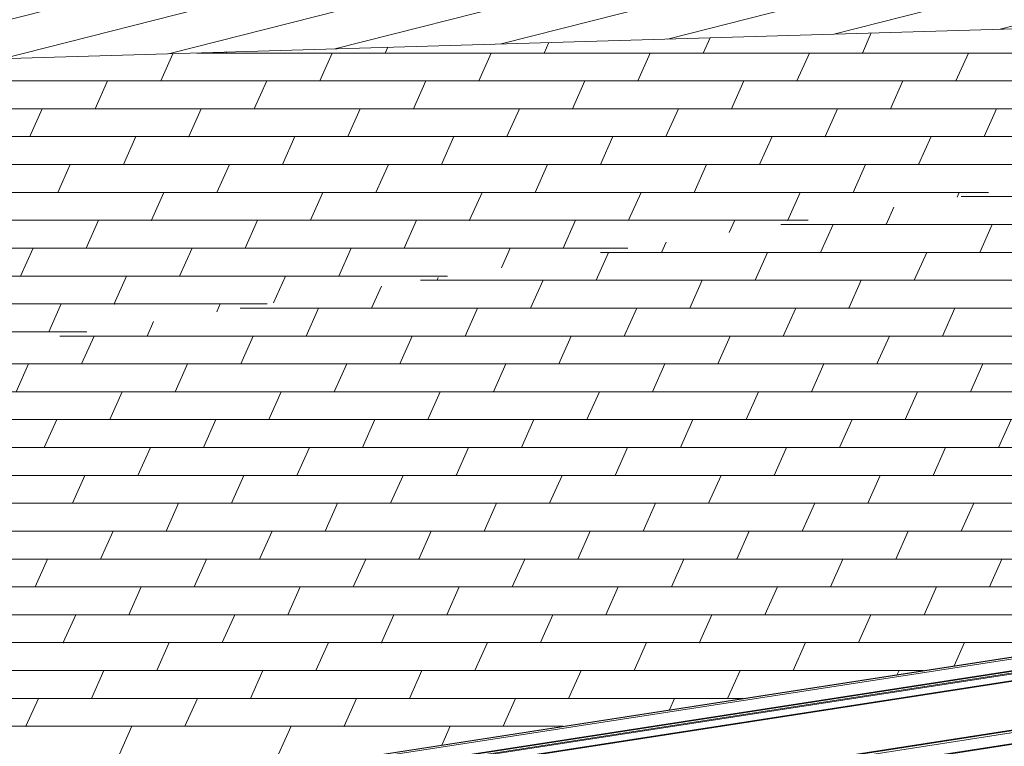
# Model space of a CAD drawing. Header units: millimetres. Extents: x -65 to 293624, y -1905 to 31061.
# Tile 169 of 256: x 107373 to 110957, y 22386 to 25029. Entities that reach past the tile are written whole.
import ezdxf

# ---------------------------------------------------------------- set-up
doc = ezdxf.new("R2010")
doc.units = ezdxf.units.MM
doc.header["$MEASUREMENT"] = 0
doc.layers.add('1248 Vihmaveerennid.AR', color=7, linetype='Continuous')
doc.layers.add('1263 Katusekate - plekk.AR', color=7, linetype='Continuous')

# ---------------------------------------------------------------- blocks, each defined once
blk = doc.blocks.new('Section Element_1415_3', base_point=(20443.1, 12361.4))
at = {"layer": '1263 Katusekate - plekk.AR', "linetype": 'Continuous', "lineweight": 0, "true_color": 0x000000}
h = blk.add_hatch(dxfattribs=at)
h.set_pattern_fill('Valtsplekk_1_0003', color=178, style=0, pattern_type=2)
h.set_pattern_definition([(14.25803, (89987.18, 24697.27), (534.76955, 0.0002), [])])
h.paths.add_polyline_path([(104401.9, 25251.5), (104401.9, 24800.4), (115361.9, 25125.5), (115361.9, 25135.1), (115357.5, 25220.5), (115361.9, 25221.3), (115361.9, 25229.9), (115363.9, 25228.8), (115363.9, 25221.6), (122464.8, 26406.1), (117758.8, 26168.2), (117758.8, 25799), (117756.5, 25794.6), (117738.7, 25789.9), (117708.1, 25785.5), (117669.4, 25782.1), (117628.5, 25780.2), (117591.6, 25780.1), (117564.4, 25781.8), (117550.9, 25785.1), (117550.9, 26157.7), (106922.6, 25620.3), (106922.6, 25058), (106920.3, 25053.7), (106902.5, 25048.9), (106871.9, 25044.5), (106833.2, 25041.1), (106792.3, 25039.2), (106755.4, 25039.1), (106728.1, 25040.8), (106714.6, 25044.1), (106714.6, 25609.8), (106494, 25598.6)])
blk = doc.blocks.new('*X1520', base_point=(20443.1, 12361.4))
at = {"layer": '1263 Katusekate - plekk.AR', "color": 7, "linetype": 'Continuous', "lineweight": 13}
for p, q in [((110472.8, 24980.5), (110440.2, 24907.6)), ((109299.4, 24945.7), (109282.4, 24907.6)), ((109886.1, 24963.1), (109861.3, 24907.6)), ((108017.6, 24907.6), (108124.5, 24907.6)), ((108017.6, 24907.6), (108124.5, 24907.6)), ((108126, 24910.9), (108124.5, 24907.6)), ((108124.5, 24907.6), (108896.4, 24907.6)), ((108124.5, 24907.6), (109282.4, 24907.6)), ((108510.5, 24907.6), (108465.2, 24806.2)), ((108712.7, 24928.3), (108703.5, 24907.6)), ((108896.4, 24907.6), (109282.4, 24907.6)), ((109089.4, 24907.6), (109044.1, 24806.2)), ((109282.4, 24907.6), (110054.3, 24907.6)), ((109282.4, 24907.6), (110440.2, 24907.6)), ((109668.3, 24907.6), (109623.1, 24806.2)), ((110054.3, 24907.6), (110440.2, 24907.6)), ((110247.3, 24907.6), (110202, 24806.2)), ((110440.2, 24907.6), (111212.2, 24907.6)), ((110440.2, 24907.6), (111598.1, 24907.6)), ((110826.2, 24907.6), (110780.9, 24806.2)), ((107930.4, 24905.1), (107886.3, 24806.2)), ((106921.4, 24806.2), (108079.2, 24806.2)), ((107693.3, 24806.2), (107648, 24704.8)), ((108079.2, 24806.2), (109237.1, 24806.2)), ((108272.2, 24806.2), (108226.9, 24704.8)), ((108851.2, 24806.2), (108805.9, 24704.8)), ((109237.1, 24806.2), (110395, 24806.2)), ((109430.1, 24806.2), (109384.8, 24704.8)), ((110009, 24806.2), (109963.7, 24704.8)), ((110395, 24806.2), (111552.8, 24806.2)), ((110587.9, 24806.2), (110542.7, 24704.8)), ((107648, 24704.8), (106876.1, 24704.8)), ((107069.1, 24704.8), (107841, 24704.8)), ((107455, 24704.8), (107409.7, 24603.4)), ((108034, 24704.8), (107648, 24704.8)), ((107841, 24704.8), (108034, 24704.8)), ((108034, 24704.8), (107988.7, 24603.4)), ((108805.9, 24704.8), (108034, 24704.8)), ((108034, 24704.8), (108226.9, 24704.8)), ((108226.9, 24704.8), (108998.8, 24704.8)), ((108612.9, 24704.8), (108567.6, 24603.4)), ((109191.8, 24704.8), (108805.9, 24704.8)), ((108998.8, 24704.8), (109191.8, 24704.8)), ((109191.8, 24704.8), (109146.5, 24603.4)), ((109963.7, 24704.8), (109191.8, 24704.8)), ((109191.8, 24704.8), (109384.8, 24704.8)), ((109384.8, 24704.8), (110156.7, 24704.8)), ((109770.8, 24704.8), (109725.5, 24603.4)), ((110349.7, 24704.8), (109963.7, 24704.8)), ((110156.7, 24704.8), (110349.7, 24704.8)), ((110349.7, 24704.8), (110304.4, 24603.4)), ((111121.6, 24704.8), (110349.7, 24704.8)), ((110349.7, 24704.8), (110542.7, 24704.8)), ((110542.7, 24704.8), (111314.6, 24704.8)), ((110928.6, 24704.8), (110883.3, 24603.4)), ((106830.8, 24603.4), (107602.7, 24603.4)), ((106830.8, 24603.4), (107988.7, 24603.4)), ((107602.7, 24603.4), (107988.7, 24603.4)), ((107795.7, 24603.4), (107750.4, 24502)), ((107988.7, 24603.4), (108760.6, 24603.4)), ((107988.7, 24603.4), (109146.5, 24603.4)), ((108374.6, 24603.4), (108329.3, 24502)), ((108760.6, 24603.4), (109146.5, 24603.4)), ((108953.6, 24603.4), (108908.3, 24502)), ((109146.5, 24603.4), (109918.4, 24603.4)), ((109146.5, 24603.4), (110304.4, 24603.4)), ((109532.5, 24603.4), (109487.2, 24502)), ((109918.4, 24603.4), (110304.4, 24603.4)), ((110111.4, 24603.4), (110066.1, 24502)), ((110304.4, 24603.4), (111076.3, 24603.4)), ((110304.4, 24603.4), (111462.3, 24603.4)), ((110690.4, 24603.4), (110645.1, 24502)), ((106785.5, 24502), (107943.4, 24502)), ((107557.4, 24502), (107512.2, 24400.6)), ((107943.4, 24502), (109101.3, 24502)), ((108136.4, 24502), (108091.1, 24400.6)), ((108715.3, 24502), (108670, 24400.6)), ((109101.3, 24502), (110259.1, 24502)), ((109294.2, 24502), (109248.9, 24400.6)), ((109873.2, 24502), (109827.9, 24400.6)), ((110259.1, 24502), (111417, 24502)), ((110452.1, 24502), (110406.8, 24400.6)), ((107512.2, 24400.6), (106740.3, 24400.6)), ((106933.2, 24400.6), (107705.1, 24400.6)), ((107898.1, 24400.6), (107512.2, 24400.6)), ((107705.1, 24400.6), (107898.1, 24400.6)), ((107898.1, 24400.6), (107852.8, 24299.2)), ((108670, 24400.6), (107898.1, 24400.6)), ((107898.1, 24400.6), (108091.1, 24400.6)), ((108091.1, 24400.6), (108863, 24400.6)), ((108477, 24400.6), (108431.8, 24299.2)), ((109056, 24400.6), (108670, 24400.6)), ((108863, 24400.6), (109056, 24400.6)), ((109056, 24400.6), (109010.7, 24299.2)), ((109827.9, 24400.6), (109056, 24400.6)), ((109056, 24400.6), (109248.9, 24400.6)), ((109248.9, 24400.6), (110020.9, 24400.6)), ((109634.9, 24400.6), (109589.6, 24299.2)), ((110213.8, 24400.6), (109827.9, 24400.6)), ((110020.9, 24400.6), (110213.8, 24400.6)), ((110213.8, 24400.6), (110168.5, 24299.2)), ((110899.3, 24400.6), (110213.8, 24400.6)), ((110213.8, 24400.6), (110406.8, 24400.6)), ((110406.8, 24400.6), (110899.3, 24400.6)), ((110792.8, 24400.6), (110784.9, 24383)), ((106695, 24299.2), (107466.9, 24299.2)), ((106695, 24299.2), (107852.8, 24299.2)), ((107466.9, 24299.2), (107852.8, 24299.2)), ((107659.9, 24299.2), (107614.6, 24197.8)), ((107852.8, 24299.2), (108624.7, 24299.2)), ((107852.8, 24299.2), (109010.7, 24299.2)), ((108238.8, 24299.2), (108193.5, 24197.8)), ((108624.7, 24299.2), (109010.7, 24299.2)), ((108817.7, 24299.2), (108772.4, 24197.8)), ((109010.7, 24299.2), (109782.6, 24299.2)), ((109010.7, 24299.2), (110168.5, 24299.2)), ((109396.6, 24299.2), (109351.4, 24197.8)), ((109782.6, 24299.2), (110168.5, 24299.2)), ((109975.6, 24299.2), (109955.7, 24254.9)), ((110168.5, 24299.2), (110243.1, 24299.2)), ((110168.5, 24299.2), (110243.1, 24299.2)), ((106649.7, 24197.8), (107807.5, 24197.8)), ((107421.6, 24197.8), (107376.3, 24096.5)), ((107807.5, 24197.8), (108965.4, 24197.8)), ((108000.5, 24197.8), (107955.2, 24096.5)), ((108579.5, 24197.8), (108534.2, 24096.5)), ((108965.4, 24197.8), (109586.8, 24197.8)), ((109158.4, 24197.8), (109126.6, 24126.8)), ((107376.3, 24096.5), (106604.4, 24096.5)), ((106797.4, 24096.5), (107569.3, 24096.5)), ((107762.3, 24096.5), (107376.3, 24096.5)), ((107569.3, 24096.5), (107762.3, 24096.5)), ((107762.3, 24096.5), (107717, 23995.1)), ((108534.2, 24096.5), (107762.3, 24096.5)), ((107762.3, 24096.5), (107955.2, 24096.5)), ((107955.2, 24096.5), (108727.1, 24096.5)), ((108341.2, 24096.5), (108297.5, 23998.6)), ((108920.1, 24096.5), (108534.2, 24096.5)), ((108727.1, 24096.5), (108920.1, 24096.5)), ((108920.1, 24096.5), (108919.3, 24094.7)), ((108930.5, 24096.5), (108920.1, 24096.5)), ((108920.1, 24096.5), (108930.5, 24096.5)), ((106559.1, 23995.1), (107717, 23995.1)), ((107331, 23995.1), (107717, 23995.1)), ((107524, 23995.1), (107478.7, 23893.7)), ((107717, 23995.1), (108274.3, 23995.1)), ((107717, 23995.1), (108274.3, 23995.1)), ((108102.9, 23995.1), (108090.2, 23966.6)), ((106513.8, 23893.7), (107618, 23893.7))]:
    blk.add_line(p, q, dxfattribs=at)
for p in [(108124.5, 24907.6), (108124.5, 24907.6), (108124.5, 24907.6), (108124.5, 24907.6), (109282.4, 24907.6), (109282.4, 24907.6), (109282.4, 24907.6), (109282.4, 24907.6), (110440.2, 24907.6), (110440.2, 24907.6), (110440.2, 24907.6), (110440.2, 24907.6), (107988.7, 24603.4), (107988.7, 24603.4), (107988.7, 24603.4), (107988.7, 24603.4), (109146.5, 24603.4), (109146.5, 24603.4), (109146.5, 24603.4), (109146.5, 24603.4), (110304.4, 24603.4), (110304.4, 24603.4), (110304.4, 24603.4), (110304.4, 24603.4), (107852.8, 24299.2), (107852.8, 24299.2), (107852.8, 24299.2), (107852.8, 24299.2), (109010.7, 24299.2), (109010.7, 24299.2), (109010.7, 24299.2), (109010.7, 24299.2), (110168.5, 24299.2), (110168.5, 24299.2), (110168.5, 24299.2), (110168.5, 24299.2), (107717, 23995.1), (107717, 23995.1), (107717, 23995.1), (107717, 23995.1)]:
    blk.add_point(p, dxfattribs=at)
blk = doc.blocks.new('Section Element_1416_3', base_point=(20443.1, 12361.4))
at = {"layer": '1263 Katusekate - plekk.AR', "color": 7, "linetype": 'Continuous', "lineweight": 13}
blk.add_line((115361.9, 25125.5), (104401.9, 24800.4), dxfattribs=at)
at = {"layer": '1263 Katusekate - plekk.AR', "lineweight": 0}
blk.add_blockref('*X1520', (20443.1, 12361.4), dxfattribs=at)
blk = doc.blocks.new('Section Element_1428_3', base_point=(20443.1, 12361.4))
at = {"layer": '1248 Vihmaveerennid.AR', "color": 7, "linetype": 'Continuous', "lineweight": 13}
for p, q in [((107381.9, 22154), (129281.9, 25532.6)), ((107388.8, 22149.1), (129261.3, 25523.5)), ((107406.7, 22109.2), (129256.3, 25480)), ((107407, 22106.9), (129256.2, 25477.8)), ((107525.6, 22118.8), (129095.3, 25446.5)), ((107560.2, 22120.9), (129095.3, 25443.3)), ((107563.3, 22094.1), (129095.3, 25416)), ((107565.9, 22097.1), (129095.3, 25418.6)), ((107568, 21915.2), (129117.8, 25239.8)), ((107570.5, 21918.3), (129117.5, 25242.5)), ((107543.9, 21904.1), (115361.9, 23110.2)), ((107539.5, 21861.1), (115361.9, 23067.9)), ((107539.8, 21864.3), (115361.9, 23071))]:
    blk.add_line(p, q, dxfattribs=at)
blk = doc.blocks.new('*X1544', base_point=(20443.1, 12361.4))
at = {"layer": '1263 Katusekate - plekk.AR', "color": 7, "linetype": 'Continuous', "lineweight": 13}
for p, q in [((104497.2, 23321.2), (104401.9, 23321.2)), ((104401.9, 23321.2), (104497.2, 23321.2)), ((104401.9, 23301.4), (104530.2, 23256.7)), ((104473.5, 23321.2), (104645.6, 23261.1)), ((104401.9, 23256.7), (104444.7, 23256.7)), ((104401.9, 23256.7), (104401.9, 23256.7)), ((104401.9, 23256.7), (104530.2, 23256.7)), ((104401.9, 23241.8), (104544.1, 23192.1)), ((104444.7, 23256.7), (104530.2, 23256.7)), ((104487.4, 23256.7), (104672.4, 23192.1)), ((104530.2, 23256.7), (104656.7, 23256.7)), ((104530.2, 23256.7), (104656.7, 23256.7)), ((104615.7, 23256.7), (104800.6, 23192.1)), ((104401.9, 23197), (104415.9, 23192.1)), ((104401.9, 23192.1), (104458.6, 23192.1)), ((104458.6, 23192.1), (104715.1, 23192.1)), ((104501.4, 23192.1), (104686.3, 23127.6)), ((104629.6, 23192.1), (104814.6, 23127.6)), ((104715.1, 23192.1), (104816.1, 23192.1)), ((104757.9, 23192.1), (104942.8, 23127.6)), ((104401.9, 23182.1), (104558, 23127.6)), ((104401.9, 23137.4), (104429.8, 23127.6)), ((104558, 23127.6), (104401.9, 23127.6)), ((104401.9, 23127.6), (104429.8, 23127.6)), ((104401.9, 23122.5), (104572, 23063.1)), ((104429.8, 23127.6), (104600.8, 23127.6)), ((104515.3, 23127.6), (104700.2, 23063.1)), ((104643.5, 23127.6), (104558, 23127.6)), ((104600.8, 23127.6), (104643.5, 23127.6)), ((104814.6, 23127.6), (104643.5, 23127.6)), ((104643.5, 23127.6), (104828.5, 23063.1)), ((104643.5, 23127.6), (104686.3, 23127.6)), ((104686.3, 23127.6), (104857.3, 23127.6)), ((104771.8, 23127.6), (104956.7, 23063.1)), ((104900.1, 23127.6), (104814.6, 23127.6)), ((104857.3, 23127.6), (104900.1, 23127.6)), ((104975.5, 23127.6), (104900.1, 23127.6)), ((104900.1, 23127.6), (105085, 23063.1)), ((104900.1, 23127.6), (104942.8, 23127.6)), ((104942.8, 23127.6), (104975.5, 23127.6)), ((104401.9, 23077.7), (104443.7, 23063.1)), ((104426.6, 23063.1), (104486.5, 23063.1)), ((104426.6, 23063.1), (104572, 23063.1)), ((104486.5, 23063.1), (104572, 23063.1)), ((104529.2, 23063.1), (104714.1, 22998.6)), ((104572, 23063.1), (104743, 23063.1)), ((104572, 23063.1), (104828.5, 23063.1)), ((104657.5, 23063.1), (104842.4, 22998.6)), ((104743, 23063.1), (104828.5, 23063.1)), ((104785.7, 23063.1), (104970.7, 22998.6)), ((104828.5, 23063.1), (104999.5, 23063.1)), ((104828.5, 23063.1), (105085, 23063.1)), ((104914, 23063.1), (105098.9, 22998.6)), ((104999.5, 23063.1), (105085, 23063.1)), ((105042.2, 23063.1), (105227.2, 22998.6)), ((105085, 23063.1), (105134.9, 23063.1)), ((105085, 23063.1), (105134.9, 23063.1)), ((104620.4, 22998.6), (104756.9, 22998.6)), ((104671.4, 22998.6), (104856.3, 22934.1)), ((104756.9, 22998.6), (105013.4, 22998.6)), ((104799.6, 22998.6), (104984.6, 22934.1)), ((104927.9, 22998.6), (105112.8, 22934.1)), ((105013.4, 22998.6), (105269.9, 22998.6)), ((105056.2, 22998.6), (105241.1, 22934.1)), ((105184.4, 22998.6), (105369.4, 22934.1)), ((105269.9, 22998.6), (105294.4, 22998.6)), ((104856.3, 22934.1), (104814.2, 22934.1)), ((104814.2, 22934.1), (104899.1, 22934.1)), ((104941.8, 22934.1), (104856.3, 22934.1)), ((104899.1, 22934.1), (104941.8, 22934.1)), ((105112.8, 22934.1), (104941.8, 22934.1)), ((104941.8, 22934.1), (105126.8, 22869.6)), ((104941.8, 22934.1), (104984.6, 22934.1)), ((104984.6, 22934.1), (105155.6, 22934.1)), ((105070.1, 22934.1), (105255, 22869.6)), ((105198.4, 22934.1), (105112.8, 22934.1)), ((105155.6, 22934.1), (105198.4, 22934.1)), ((105369.4, 22934.1), (105198.4, 22934.1)), ((105198.4, 22934.1), (105383.3, 22869.6)), ((105198.4, 22934.1), (105241.1, 22934.1)), ((105241.1, 22934.1), (105412.1, 22934.1)), ((105326.6, 22934.1), (105511.5, 22869.6)), ((105453.8, 22934.1), (105369.4, 22934.1)), ((105412.1, 22934.1), (105453.8, 22934.1)), ((105008, 22869.6), (105041.3, 22869.6)), ((105008, 22869.6), (105126.8, 22869.6)), ((105041.3, 22869.6), (105126.8, 22869.6)), ((105084, 22869.6), (105269, 22805.1)), ((105126.8, 22869.6), (105297.8, 22869.6)), ((105126.8, 22869.6), (105383.3, 22869.6)), ((105212.3, 22869.6), (105397.2, 22805.1)), ((105297.8, 22869.6), (105383.3, 22869.6)), ((105340.5, 22869.6), (105525.5, 22805.1)), ((105383.3, 22869.6), (105554.3, 22869.6)), ((105383.3, 22869.6), (105613.2, 22869.6)), ((105468.8, 22869.6), (105653.7, 22805.1)), ((105554.3, 22869.6), (105613.2, 22869.6)), ((105597.1, 22869.6), (105714.2, 22828.8)), ((105201.8, 22805.1), (105311.7, 22805.1)), ((105226.2, 22805.1), (105411.1, 22740.6)), ((105311.7, 22805.1), (105568.2, 22805.1)), ((105354.5, 22805.1), (105539.4, 22740.6)), ((105482.7, 22805.1), (105667.7, 22740.6)), ((105568.2, 22805.1), (105772.6, 22805.1)), ((105611, 22805.1), (105795.9, 22740.6)), ((105739.2, 22805.1), (105924.2, 22740.6)), ((105411.1, 22740.6), (105395.6, 22740.6)), ((105395.6, 22740.6), (105453.9, 22740.6)), ((105496.6, 22740.6), (105411.1, 22740.6)), ((105453.9, 22740.6), (105496.6, 22740.6)), ((105667.7, 22740.6), (105496.6, 22740.6)), ((105496.6, 22740.6), (105681.6, 22676.1)), ((105496.6, 22740.6), (105539.4, 22740.6)), ((105539.4, 22740.6), (105710.4, 22740.6)), ((105624.9, 22740.6), (105809.8, 22676.1)), ((105753.2, 22740.6), (105667.7, 22740.6)), ((105710.4, 22740.6), (105753.2, 22740.6)), ((105924.2, 22740.6), (105753.2, 22740.6)), ((105753.2, 22740.6), (105938.1, 22676.1)), ((105753.2, 22740.6), (105795.9, 22740.6)), ((105795.9, 22740.6), (105932.1, 22740.6)), ((105881.4, 22740.6), (106066.4, 22676.1)), ((105932.1, 22740.6), (105924.2, 22740.6)), ((105589.4, 22676.1), (105596.1, 22676.1)), ((105589.4, 22676.1), (105681.6, 22676.1)), ((105596.1, 22676.1), (105681.6, 22676.1)), ((105638.8, 22676.1), (105823.8, 22611.6)), ((105681.6, 22676.1), (105852.6, 22676.1)), ((105681.6, 22676.1), (105938.1, 22676.1)), ((105767.1, 22676.1), (105952, 22611.6)), ((105852.6, 22676.1), (105938.1, 22676.1)), ((105895.3, 22676.1), (106080.3, 22611.6)), ((105938.1, 22676.1), (106091.5, 22676.1)), ((105938.1, 22676.1), (106091.5, 22676.1)), ((106023.6, 22676.1), (106208.5, 22611.6)), ((105783.2, 22611.6), (105866.5, 22611.6)), ((105866.5, 22611.6), (106123, 22611.6)), ((105909.3, 22611.6), (106094.2, 22547.1)), ((106037.5, 22611.6), (106222.5, 22547.1)), ((106123, 22611.6), (106250.9, 22611.6)), ((106165.8, 22611.6), (106350.7, 22547.1)), ((105977, 22547.1), (106008.7, 22547.1)), ((106051.5, 22547.1), (105977, 22547.1)), ((106008.7, 22547.1), (106051.5, 22547.1)), ((106222.5, 22547.1), (106051.5, 22547.1)), ((106051.5, 22547.1), (106236.4, 22482.6)), ((106051.5, 22547.1), (106094.2, 22547.1)), ((106094.2, 22547.1), (106265.2, 22547.1)), ((106179.7, 22547.1), (106364.6, 22482.6)), ((106308, 22547.1), (106222.5, 22547.1)), ((106265.2, 22547.1), (106308, 22547.1)), ((106410.3, 22547.1), (106308, 22547.1)), ((106308, 22547.1), (106492.9, 22482.6)), ((106308, 22547.1), (106350.7, 22547.1)), ((106350.7, 22547.1), (106410.3, 22547.1)), ((106170.7, 22482.6), (106236.4, 22482.6)), ((106170.7, 22482.6), (106236.4, 22482.6)), ((106193.6, 22482.6), (106378.6, 22418.1)), ((106236.4, 22482.6), (106407.4, 22482.6)), ((106236.4, 22482.6), (106492.9, 22482.6)), ((106321.9, 22482.6), (106506.8, 22418.1)), ((106407.4, 22482.6), (106492.9, 22482.6)), ((106450.2, 22482.6), (106635.1, 22418.1)), ((106492.9, 22482.6), (106569.8, 22482.6)), ((106492.9, 22482.6), (106569.8, 22482.6)), ((106364.5, 22418.1), (106421.3, 22418.1)), ((106421.3, 22418.1), (106677.8, 22418.1)), ((106464.1, 22418.1), (106649, 22353.6)), ((106592.3, 22418.1), (106777.3, 22353.6)), ((106677.8, 22418.1), (106729.2, 22418.1)), ((106720.6, 22418.1), (106782.9, 22396.4)), ((106558.3, 22353.6), (106563.5, 22353.6)), ((106606.3, 22353.6), (106558.3, 22353.6)), ((106563.5, 22353.6), (106606.3, 22353.6)), ((106777.3, 22353.6), (106606.3, 22353.6)), ((106606.3, 22353.6), (106791.2, 22289.1)), ((106606.3, 22353.6), (106649, 22353.6)), ((106649, 22353.6), (106820, 22353.6)), ((106734.5, 22353.6), (106919.5, 22289.1)), ((106862.8, 22353.6), (106777.3, 22353.6)), ((106820, 22353.6), (106862.8, 22353.6)), ((106888.6, 22353.6), (106862.8, 22353.6)), ((106862.8, 22353.6), (107047.7, 22289.1)), ((106862.8, 22353.6), (106888.6, 22353.6)), ((106752.1, 22289.1), (106791.2, 22289.1)), ((106752.1, 22289.1), (106791.2, 22289.1)), ((106791.2, 22289.1), (106962.2, 22289.1)), ((106791.2, 22289.1), (107047.7, 22289.1)), ((106876.7, 22289.1), (107061.6, 22224.6)), ((106962.2, 22289.1), (107047.7, 22289.1)), ((107005, 22289.1), (107189.9, 22224.6)), ((107047.7, 22289.1), (107048, 22289.1)), ((107047.7, 22289.1), (107048, 22289.1)), ((106945.9, 22224.6), (106976.1, 22224.6)), ((106976.1, 22224.6), (107207.5, 22224.6)), ((107018.9, 22224.6), (107203.8, 22160.1)), ((107147.1, 22224.6), (107332.1, 22160.1)), ((107161.1, 22160.1), (107139.7, 22160.1)), ((107139.7, 22160.1), (107161.1, 22160.1)), ((107332.1, 22160.1), (107161.1, 22160.1)), ((107161.1, 22160.1), (107346, 22095.6)), ((107161.1, 22160.1), (107203.8, 22160.1)), ((107203.8, 22160.1), (107366.9, 22160.1)), ((107289.3, 22160.1), (107381.9, 22127.8)), ((107366.9, 22160.1), (107332.1, 22160.1)), ((107333.5, 22095.6), (107346, 22095.6)), ((107333.5, 22095.6), (107346, 22095.6)), ((107346, 22095.6), (107381.9, 22095.6)), ((107346, 22095.6), (107381.9, 22095.6))]:
    blk.add_line(p, q, dxfattribs=at)
for p in [(104530.2, 23256.7), (104530.2, 23256.7), (104530.2, 23256.7), (104530.2, 23256.7), (104572, 23063.1), (104572, 23063.1), (104572, 23063.1), (104572, 23063.1), (104828.5, 23063.1), (104828.5, 23063.1), (104828.5, 23063.1), (104828.5, 23063.1), (105085, 23063.1), (105085, 23063.1), (105085, 23063.1), (105085, 23063.1), (105126.8, 22869.6), (105126.8, 22869.6), (105126.8, 22869.6), (105126.8, 22869.6), (105383.3, 22869.6), (105383.3, 22869.6), (105383.3, 22869.6), (105383.3, 22869.6), (105681.6, 22676.1), (105681.6, 22676.1), (105681.6, 22676.1), (105681.6, 22676.1), (105938.1, 22676.1), (105938.1, 22676.1), (105938.1, 22676.1), (105938.1, 22676.1), (106236.4, 22482.6), (106236.4, 22482.6), (106236.4, 22482.6), (106236.4, 22482.6), (106492.9, 22482.6), (106492.9, 22482.6), (106492.9, 22482.6), (106492.9, 22482.6), (106791.2, 22289.1), (106791.2, 22289.1), (106791.2, 22289.1), (106791.2, 22289.1), (107047.7, 22289.1), (107047.7, 22289.1), (107047.7, 22289.1), (107047.7, 22289.1), (107346, 22095.6), (107346, 22095.6), (107346, 22095.6), (107346, 22095.6)]:
    blk.add_point(p, dxfattribs=at)
blk = doc.blocks.new('Section Element_1436_3', base_point=(20443.1, 12361.4))
at = {"layer": '1263 Katusekate - plekk.AR', "linetype": 'Continuous', "lineweight": 0, "true_color": 0x000000}
blk.add_hatch(color=178, dxfattribs=at).paths.add_polyline_path([(107381.9, 22079.5), (104401.9, 23071.4), (104401.9, 23066.1), (107381.9, 22074.2)])
at = {"layer": '1263 Katusekate - plekk.AR', "color": 7, "linetype": 'Continuous', "lineweight": 13}
for p, q in [((107381.9, 22154), (104401.9, 23359.7)), ((107381.9, 22079.5), (107381.9, 22154)), ((107381.9, 22079.5), (107381.9, 22079.2)), ((107381.9, 22078.2), (107381.9, 22074.2))]:
    blk.add_line(p, q, dxfattribs=at)
at = {"layer": '1263 Katusekate - plekk.AR', "color": 7, "linetype": 'Continuous', "lineweight": 15}
for p, q in [((104401.9, 23071.4), (107381.9, 22079.5)), ((104401.9, 23066.1), (107381.9, 22074.2))]:
    blk.add_line(p, q, dxfattribs=at)
at = {"layer": '1263 Katusekate - plekk.AR', "lineweight": 0}
blk.add_blockref('*X1544', (20443.1, 12361.4), dxfattribs=at)
blk = doc.blocks.new('*X1546', base_point=(20443.1, 12361.4))
at = {"layer": '1263 Katusekate - plekk.AR', "color": 7, "linetype": 'Continuous', "lineweight": 13}
for p, q in [((111343.8, 24385.3), (110800.2, 24385.3)), ((110800.2, 24385.3), (111536.8, 24385.3)), ((110555, 24347.5), (110526.7, 24283.9)), ((110143.9, 24283.9), (110526.7, 24283.9)), ((110143.9, 24283.9), (110526.7, 24283.9)), ((110333.7, 24283.9), (110288.4, 24182.5)), ((110526.7, 24283.9), (111298.6, 24283.9)), ((110526.7, 24283.9), (111684.5, 24283.9)), ((110912.6, 24283.9), (110867.3, 24182.5)), ((109725.9, 24219.3), (109709.5, 24182.5)), ((109516.5, 24182.5), (109471.2, 24081.1)), ((109487.6, 24182.5), (110481.4, 24182.5)), ((110095.4, 24182.5), (110050.1, 24081.1)), ((110481.4, 24182.5), (111639.2, 24182.5)), ((110674.3, 24182.5), (110629.1, 24081.1)), ((108896.8, 24091.2), (108892.3, 24081.1)), ((108689.5, 24059.2), (108654, 23979.7)), ((108892.3, 24081.1), (108831.4, 24081.1)), ((108831.4, 24081.1), (109085.3, 24081.1)), ((109278.2, 24081.1), (108892.3, 24081.1)), ((109085.3, 24081.1), (109278.2, 24081.1)), ((109278.2, 24081.1), (109232.9, 23979.7)), ((110050.1, 24081.1), (109278.2, 24081.1)), ((109278.2, 24081.1), (109471.2, 24081.1)), ((109471.2, 24081.1), (110243.1, 24081.1)), ((109857.2, 24081.1), (109811.9, 23979.7)), ((110436.1, 24081.1), (110050.1, 24081.1)), ((110243.1, 24081.1), (110436.1, 24081.1)), ((110436.1, 24081.1), (110390.8, 23979.7)), ((111208, 24081.1), (110436.1, 24081.1)), ((110436.1, 24081.1), (110629.1, 24081.1)), ((110629.1, 24081.1), (111401, 24081.1)), ((108175.1, 23979.7), (108847, 23979.7)), ((108175.1, 23979.7), (109232.9, 23979.7)), ((108461, 23979.7), (108415.8, 23878.3)), ((108847, 23979.7), (109232.9, 23979.7)), ((109040, 23979.7), (108994.7, 23878.3)), ((109232.9, 23979.7), (110004.9, 23979.7)), ((109232.9, 23979.7), (110390.8, 23979.7)), ((109618.9, 23979.7), (109573.6, 23878.3)), ((110004.9, 23979.7), (110390.8, 23979.7)), ((110197.8, 23979.7), (110152.5, 23878.3)), ((110390.8, 23979.7), (111162.7, 23979.7)), ((110390.8, 23979.7), (111548.7, 23979.7)), ((110776.8, 23979.7), (110731.5, 23878.3)), ((107860.4, 23931.1), (107836.8, 23878.3)), ((107518.8, 23878.3), (108029.8, 23878.3)), ((107643.8, 23878.3), (107598.6, 23776.9)), ((108029.8, 23878.3), (109187.7, 23878.3)), ((108222.8, 23878.3), (108177.5, 23776.9)), ((108801.7, 23878.3), (108756.4, 23776.9)), ((109187.7, 23878.3), (110345.5, 23878.3)), ((109380.6, 23878.3), (109335.4, 23776.9)), ((109959.6, 23878.3), (109914.3, 23776.9)), ((110345.5, 23878.3), (111503.4, 23878.3)), ((110538.5, 23878.3), (110493.2, 23776.9)), ((107598.6, 23776.9), (106862.6, 23776.9)), ((107019.6, 23776.9), (107791.5, 23776.9)), ((107405.6, 23776.9), (107360.3, 23675.5)), ((107984.5, 23776.9), (107598.6, 23776.9)), ((107791.5, 23776.9), (107984.5, 23776.9)), ((107984.5, 23776.9), (107939.2, 23675.5)), ((108756.4, 23776.9), (107984.5, 23776.9)), ((107984.5, 23776.9), (108177.5, 23776.9)), ((108177.5, 23776.9), (108949.4, 23776.9)), ((108563.4, 23776.9), (108518.2, 23675.5)), ((109142.4, 23776.9), (108756.4, 23776.9)), ((108949.4, 23776.9), (109142.4, 23776.9)), ((109142.4, 23776.9), (109097.1, 23675.5)), ((109914.3, 23776.9), (109142.4, 23776.9)), ((109142.4, 23776.9), (109335.4, 23776.9)), ((109335.4, 23776.9), (110107.3, 23776.9)), ((109721.3, 23776.9), (109676, 23675.5)), ((110300.2, 23776.9), (109914.3, 23776.9)), ((110107.3, 23776.9), (110300.2, 23776.9)), ((110300.2, 23776.9), (110255, 23675.5)), ((111072.1, 23776.9), (110300.2, 23776.9)), ((110300.2, 23776.9), (110493.2, 23776.9)), ((110493.2, 23776.9), (111265.1, 23776.9)), ((110879.2, 23776.9), (110833.9, 23675.5)), ((106781.4, 23675.5), (107553.3, 23675.5)), ((106781.4, 23675.5), (107939.2, 23675.5)), ((107553.3, 23675.5), (107939.2, 23675.5)), ((107746.3, 23675.5), (107701, 23574.1)), ((107939.2, 23675.5), (108711.1, 23675.5)), ((107939.2, 23675.5), (109097.1, 23675.5)), ((108325.2, 23675.5), (108279.9, 23574.1)), ((108711.1, 23675.5), (109097.1, 23675.5)), ((108904.1, 23675.5), (108858.8, 23574.1)), ((109097.1, 23675.5), (109869, 23675.5)), ((109097.1, 23675.5), (110255, 23675.5)), ((109483, 23675.5), (109437.8, 23574.1)), ((109869, 23675.5), (110255, 23675.5)), ((110062, 23675.5), (110016.7, 23574.1)), ((110255, 23675.5), (111026.9, 23675.5)), ((110255, 23675.5), (111412.8, 23675.5)), ((110640.9, 23675.5), (110595.6, 23574.1)), ((106736.1, 23574.1), (107894, 23574.1)), ((107508, 23574.1), (107462.7, 23472.7)), ((107894, 23574.1), (109051.8, 23574.1)), ((108086.9, 23574.1), (108041.6, 23472.7)), ((108665.9, 23574.1), (108620.6, 23472.7)), ((109051.8, 23574.1), (110209.7, 23574.1)), ((109244.8, 23574.1), (109199.5, 23472.7)), ((109823.7, 23574.1), (109778.4, 23472.7)), ((110209.7, 23574.1), (111367.5, 23574.1)), ((110402.6, 23574.1), (110357.4, 23472.7)), ((110981.6, 23574.1), (110936.3, 23472.7)), ((107462.7, 23472.7), (106690.8, 23472.7)), ((106883.8, 23472.7), (107655.7, 23472.7)), ((107848.7, 23472.7), (107462.7, 23472.7)), ((107655.7, 23472.7), (107848.7, 23472.7)), ((107848.7, 23472.7), (107803.4, 23371.3)), ((108620.6, 23472.7), (107848.7, 23472.7)), ((107848.7, 23472.7), (108041.6, 23472.7)), ((108041.6, 23472.7), (108813.6, 23472.7)), ((108427.6, 23472.7), (108382.3, 23371.3)), ((109006.5, 23472.7), (108620.6, 23472.7)), ((108813.6, 23472.7), (109006.5, 23472.7)), ((109006.5, 23472.7), (108961.2, 23371.3)), ((109778.4, 23472.7), (109006.5, 23472.7)), ((109006.5, 23472.7), (109199.5, 23472.7)), ((109199.5, 23472.7), (109971.4, 23472.7)), ((109585.5, 23472.7), (109540.2, 23371.3)), ((110164.4, 23472.7), (109778.4, 23472.7)), ((109971.4, 23472.7), (110164.4, 23472.7)), ((110164.4, 23472.7), (110119.1, 23371.3)), ((110936.3, 23472.7), (110164.4, 23472.7)), ((110164.4, 23472.7), (110357.4, 23472.7)), ((110357.4, 23472.7), (111129.3, 23472.7)), ((110743.3, 23472.7), (110698, 23371.3)), ((111322.2, 23472.7), (110936.3, 23472.7)), ((106645.5, 23371.3), (107417.4, 23371.3)), ((106645.5, 23371.3), (107803.4, 23371.3)), ((107417.4, 23371.3), (107803.4, 23371.3)), ((107610.4, 23371.3), (107565.1, 23269.9)), ((107803.4, 23371.3), (108575.3, 23371.3)), ((107803.4, 23371.3), (108961.2, 23371.3)), ((108189.3, 23371.3), (108144.1, 23269.9)), ((108575.3, 23371.3), (108961.2, 23371.3)), ((108768.3, 23371.3), (108723, 23269.9)), ((108961.2, 23371.3), (109733.1, 23371.3)), ((108961.2, 23371.3), (110119.1, 23371.3)), ((109347.2, 23371.3), (109301.9, 23269.9)), ((109733.1, 23371.3), (110119.1, 23371.3)), ((109926.1, 23371.3), (109880.8, 23269.9)), ((110119.1, 23371.3), (110891, 23371.3)), ((110119.1, 23371.3), (111277, 23371.3)), ((110505.1, 23371.3), (110459.8, 23269.9)), ((110891, 23371.3), (111277, 23371.3)), ((106600.2, 23269.9), (107758.1, 23269.9)), ((107758.1, 23269.9), (108916, 23269.9)), ((107951.1, 23269.9), (107905.8, 23168.5)), ((108530, 23269.9), (108484.7, 23168.5)), ((108916, 23269.9), (110073.8, 23269.9)), ((109108.9, 23269.9), (109063.7, 23168.5)), ((109687.9, 23269.9), (109642.6, 23168.5)), ((110073.8, 23269.9), (111231.7, 23269.9)), ((110266.8, 23269.9), (110221.5, 23168.5)), ((110845.7, 23269.9), (110800.4, 23168.5)), ((106747.9, 23168.5), (107519.8, 23168.5)), ((107712.8, 23168.5), (107326.9, 23168.5)), ((107519.8, 23168.5), (107712.8, 23168.5)), ((107712.8, 23168.5), (107667.5, 23067.1)), ((108484.7, 23168.5), (107712.8, 23168.5)), ((107712.8, 23168.5), (107905.8, 23168.5)), ((107905.8, 23168.5), (108677.7, 23168.5)), ((108291.7, 23168.5), (108246.5, 23067.1)), ((108870.7, 23168.5), (108484.7, 23168.5)), ((108677.7, 23168.5), (108870.7, 23168.5)), ((108870.7, 23168.5), (108825.4, 23067.1)), ((109642.6, 23168.5), (108870.7, 23168.5)), ((108870.7, 23168.5), (109063.7, 23168.5)), ((109063.7, 23168.5), (109835.6, 23168.5)), ((109449.6, 23168.5), (109404.3, 23067.1)), ((110028.5, 23168.5), (109642.6, 23168.5)), ((109835.6, 23168.5), (110028.5, 23168.5)), ((110028.5, 23168.5), (109983.3, 23067.1)), ((110800.4, 23168.5), (110028.5, 23168.5)), ((110028.5, 23168.5), (110221.5, 23168.5)), ((110221.5, 23168.5), (110993.4, 23168.5)), ((110607.5, 23168.5), (110562.2, 23067.1)), ((111186.4, 23168.5), (110800.4, 23168.5)), ((106509.7, 23067.1), (107667.5, 23067.1)), ((107281.6, 23067.1), (107667.5, 23067.1)), ((107474.6, 23067.1), (107429.3, 22965.7)), ((107667.5, 23067.1), (108439.4, 23067.1)), ((107667.5, 23067.1), (108825.4, 23067.1)), ((108053.5, 23067.1), (108008.2, 22965.7)), ((108439.4, 23067.1), (108825.4, 23067.1)), ((108632.4, 23067.1), (108587.1, 22965.7)), ((108825.4, 23067.1), (109597.3, 23067.1)), ((108825.4, 23067.1), (109983.3, 23067.1)), ((109211.3, 23067.1), (109166.1, 22965.7)), ((109597.3, 23067.1), (109983.3, 23067.1)), ((109790.3, 23067.1), (109745, 22965.7)), ((109983.3, 23067.1), (110755.2, 23067.1)), ((109983.3, 23067.1), (111141.1, 23067.1)), ((110369.2, 23067.1), (110323.9, 22965.7)), ((110755.2, 23067.1), (111141.1, 23067.1)), ((110948.1, 23067.1), (110902.9, 22965.7)), ((106464.4, 22965.7), (107622.3, 22965.7)), ((107622.3, 22965.7), (108780.1, 22965.7)), ((107815.2, 22965.7), (107769.9, 22864.3)), ((108394.2, 22965.7), (108348.9, 22864.3)), ((108780.1, 22965.7), (109938, 22965.7)), ((108973.1, 22965.7), (108927.8, 22864.3)), ((109552, 22965.7), (109506.7, 22864.3)), ((109938, 22965.7), (111095.8, 22965.7)), ((110130.9, 22965.7), (110085.7, 22864.3)), ((110709.9, 22965.7), (110664.6, 22864.3)), ((106612.1, 22864.3), (107384, 22864.3)), ((107577, 22864.3), (107191, 22864.3)), ((107384, 22864.3), (107577, 22864.3)), ((107577, 22864.3), (107531.7, 22762.9)), ((108348.9, 22864.3), (107577, 22864.3)), ((107577, 22864.3), (107769.9, 22864.3)), ((107769.9, 22864.3), (108541.8, 22864.3)), ((108155.9, 22864.3), (108110.6, 22762.9)), ((108734.8, 22864.3), (108348.9, 22864.3)), ((108541.8, 22864.3), (108734.8, 22864.3)), ((108734.8, 22864.3), (108689.5, 22762.9)), ((109506.7, 22864.3), (108734.8, 22864.3)), ((108734.8, 22864.3), (108927.8, 22864.3)), ((108927.8, 22864.3), (109699.7, 22864.3)), ((109313.8, 22864.3), (109268.5, 22762.9)), ((109892.7, 22864.3), (109506.7, 22864.3)), ((109699.7, 22864.3), (109892.7, 22864.3)), ((109892.7, 22864.3), (109847.4, 22762.9)), ((110664.6, 22864.3), (109892.7, 22864.3)), ((109892.7, 22864.3), (110085.7, 22864.3)), ((110085.7, 22864.3), (110857.6, 22864.3)), ((110471.6, 22864.3), (110426.3, 22762.9)), ((111050.5, 22864.3), (110664.6, 22864.3)), ((110857.6, 22864.3), (111050.5, 22864.3)), ((106373.8, 22762.9), (107531.7, 22762.9)), ((107145.7, 22762.9), (107531.7, 22762.9)), ((107531.7, 22762.9), (108303.6, 22762.9)), ((107531.7, 22762.9), (108689.5, 22762.9)), ((107917.6, 22762.9), (107872.4, 22661.5)), ((108303.6, 22762.9), (108689.5, 22762.9)), ((108496.6, 22762.9), (108451.3, 22661.5)), ((108689.5, 22762.9), (109461.4, 22762.9)), ((108689.5, 22762.9), (109847.4, 22762.9)), ((109075.5, 22762.9), (109030.2, 22661.5)), ((109461.4, 22762.9), (109847.4, 22762.9)), ((109654.4, 22762.9), (109609.1, 22661.5)), ((109847.4, 22762.9), (110619.3, 22762.9)), ((109847.4, 22762.9), (111005.3, 22762.9)), ((110233.4, 22762.9), (110188.1, 22661.5)), ((110619.3, 22762.9), (111005.3, 22762.9)), ((110812.3, 22762.9), (110774.7, 22678.8)), ((106328.5, 22661.5), (107486.4, 22661.5)), ((107486.4, 22661.5), (108644.3, 22661.5)), ((107679.4, 22661.5), (107634.1, 22560.1)), ((108258.3, 22661.5), (108213, 22560.1)), ((108644.3, 22661.5), (109802.1, 22661.5)), ((108837.2, 22661.5), (108792, 22560.1)), ((109416.2, 22661.5), (109370.9, 22560.1)), ((109802.1, 22661.5), (110663.2, 22661.5)), ((109995.1, 22661.5), (109949.8, 22560.1)), ((110574, 22661.5), (110567.4, 22646.7)), ((107441.1, 22560.1), (107055.2, 22560.1)), ((107248.1, 22560.1), (107441.1, 22560.1)), ((107441.1, 22560.1), (107395.8, 22458.7)), ((108213, 22560.1), (107441.1, 22560.1)), ((107441.1, 22560.1), (107634.1, 22560.1)), ((107634.1, 22560.1), (108406, 22560.1)), ((108020, 22560.1), (107974.8, 22458.7)), ((108599, 22560.1), (108213, 22560.1)), ((108406, 22560.1), (108599, 22560.1)), ((108599, 22560.1), (108553.7, 22458.7)), ((109370.9, 22560.1), (108599, 22560.1)), ((108599, 22560.1), (108792, 22560.1)), ((108792, 22560.1), (109563.9, 22560.1)), ((109177.9, 22560.1), (109132.6, 22458.7)), ((109756.8, 22560.1), (109370.9, 22560.1)), ((109563.9, 22560.1), (109756.8, 22560.1)), ((109756.8, 22560.1), (109738.3, 22518.6)), ((110006.9, 22560.1), (109756.8, 22560.1)), ((109756.8, 22560.1), (109949.8, 22560.1)), ((109949.8, 22560.1), (110006.9, 22560.1)), ((106630, 22458.7), (107395.8, 22458.7)), ((107009.9, 22458.7), (107395.8, 22458.7)), ((107395.8, 22458.7), (108167.7, 22458.7)), ((107395.8, 22458.7), (108553.7, 22458.7)), ((107781.8, 22458.7), (107736.5, 22357.3)), ((108167.7, 22458.7), (108553.7, 22458.7)), ((108360.7, 22458.7), (108315.4, 22357.3)), ((108553.7, 22458.7), (109325.6, 22458.7)), ((108553.7, 22458.7), (109350.7, 22458.7)), ((108939.6, 22458.7), (108909.2, 22390.5)), ((109325.6, 22458.7), (109350.7, 22458.7))]:
    blk.add_line(p, q, dxfattribs=at)
for p in [(110526.7, 24283.9), (110526.7, 24283.9), (110526.7, 24283.9), (110526.7, 24283.9), (109232.9, 23979.7), (109232.9, 23979.7), (109232.9, 23979.7), (109232.9, 23979.7), (110390.8, 23979.7), (110390.8, 23979.7), (110390.8, 23979.7), (110390.8, 23979.7), (107939.2, 23675.5), (107939.2, 23675.5), (107939.2, 23675.5), (107939.2, 23675.5), (109097.1, 23675.5), (109097.1, 23675.5), (109097.1, 23675.5), (109097.1, 23675.5), (110255, 23675.5), (110255, 23675.5), (110255, 23675.5), (110255, 23675.5), (107803.4, 23371.3), (107803.4, 23371.3), (107803.4, 23371.3), (107803.4, 23371.3), (108961.2, 23371.3), (108961.2, 23371.3), (108961.2, 23371.3), (108961.2, 23371.3), (110119.1, 23371.3), (110119.1, 23371.3), (110119.1, 23371.3), (110119.1, 23371.3), (107667.5, 23067.1), (107667.5, 23067.1), (107667.5, 23067.1), (107667.5, 23067.1), (108825.4, 23067.1), (108825.4, 23067.1), (108825.4, 23067.1), (108825.4, 23067.1), (109983.3, 23067.1), (109983.3, 23067.1), (109983.3, 23067.1), (109983.3, 23067.1), (107531.7, 22762.9), (107531.7, 22762.9), (107531.7, 22762.9), (107531.7, 22762.9), (108689.5, 22762.9), (108689.5, 22762.9), (108689.5, 22762.9), (108689.5, 22762.9), (109847.4, 22762.9), (109847.4, 22762.9), (109847.4, 22762.9), (109847.4, 22762.9), (107395.8, 22458.7), (107395.8, 22458.7), (107395.8, 22458.7), (107395.8, 22458.7), (108553.7, 22458.7), (108553.7, 22458.7), (108553.7, 22458.7), (108553.7, 22458.7)]:
    blk.add_point(p, dxfattribs=at)
blk = doc.blocks.new('*X1549', base_point=(20443.1, 12361.4))
at = {"layer": '1263 Katusekate - plekk.AR', "color": 7, "linetype": 'Continuous', "lineweight": 13}
for p, q in [((110360.1, 22614.7), (110360.1, 22613.5)), ((109738.3, 22518.6), (109738.3, 22517.5)), ((109116.5, 22422.5), (109116.5, 22421.6))]:
    blk.add_line(p, q, dxfattribs=at)
blk = doc.blocks.new('Section Element_1437_3', base_point=(20443.1, 12361.4))
at = {"layer": '1263 Katusekate - plekk.AR', "color": 7, "linetype": 'Continuous', "lineweight": 13}
blk.add_line((107381.9, 22154.5), (129281.9, 25538.3), dxfattribs=at)
at = {"layer": '1263 Katusekate - plekk.AR', "lineweight": 0}
for name in ['*X1546', '*X1549']:
    blk.add_blockref(name, (20443.1, 12361.4), dxfattribs=at)

msp = doc.modelspace()

# ---------------------------------------------------------------- block references
at = {"layer": '1248 Vihmaveerennid.AR', "lineweight": 0}
msp.add_blockref('Section Element_1428_3', (20443.1, 12361.4), dxfattribs=at)
at = {"layer": '1263 Katusekate - plekk.AR', "lineweight": 0}
for name in ['Section Element_1415_3', 'Section Element_1437_3', 'Section Element_1416_3', 'Section Element_1436_3']:
    msp.add_blockref(name, (20443.1, 12361.4), dxfattribs=at)

doc.saveas('drawing.dxf')
